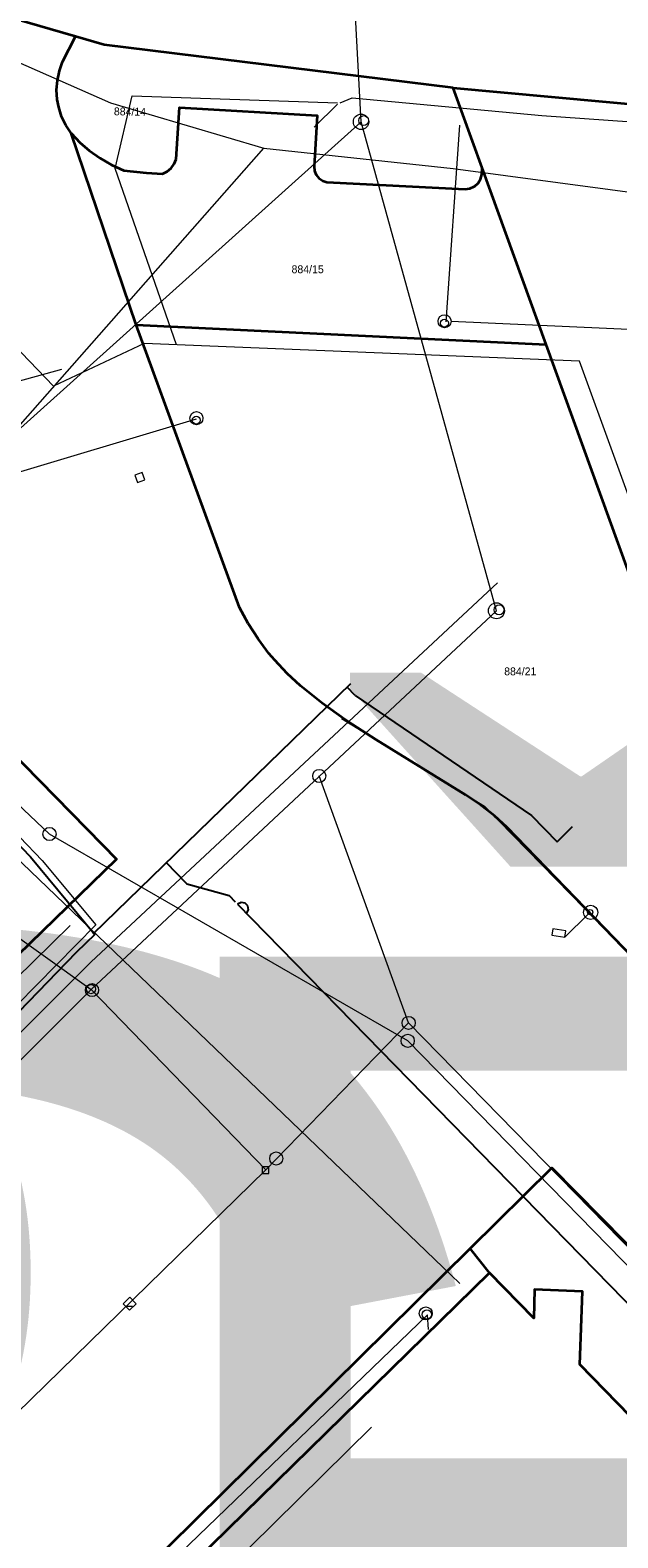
# Model space of a CAD drawing. Header units: millimetres. Extents: x -526943 to -525788, y -1144876 to -1129089.
# Tile 130 of 134: x -526773 to -526729, y -1129301 to -1129186. Entities that reach past the tile are written whole.
import ezdxf
from ezdxf.enums import TextEntityAlignment as Align

# ---------------------------------------------------------------- set-up
doc = ezdxf.new("R2010")
doc.units = ezdxf.units.MM
doc.header["$LTSCALE"] = 12
for name, color, linetype, lineweight in [('IS_sdelovaci - nezamer poloha CETIN', 132, 'EL_VEDENI_SLABOPROUD_PODZ', 0), ('IS_sdelovací CETIN', 6, 'EL_VEDENI_SLABOPROUD_PODZ', 0), ('ISa_destova_kanalizace', 6, 'KANALIZACE_DESTOVA_PODZ', 0), ('ISa_NN', 6, 'EL_VEDENI_NN_PODZ', 0), ('ISa_plyn_podzem_STL', 6, 'PLYN_POTRUBI_ST_PODZ', 0), ('ISa_splaskova_kanalizace', 6, 'KANALIZACE_SPLASKOVA_PODZ', 0), ('KN tlusta', 170, 'Continuous', 35), ('text', 6, 'Continuous', 9)]:
    doc.layers.add(name, color=color, linetype=linetype, lineweight=lineweight)
doc.layers.add('ISa_Vodovod', color=6, linetype='VODA_PITNA_PODZ')
doc.layers.add('Parc. č.', color=170, linetype='Continuous')
doc.styles.add('laplan', font='txt', dxfattribs={"height": 0.002})
doc.linetypes.add('EL_VEDENI_NN_PODZ', pattern='A,35,-15,[109,CADKON.SHX,S=5,R=0,X=0,Y=0],-50', length=100)
doc.linetypes.add('EL_VEDENI_SLABOPROUD_PODZ', pattern='A,10,-30,[116,CADKON.SHX,S=5,R=0,X=0,Y=0],-35,10,-10', length=95)
doc.linetypes.add('KANALIZACE_DESTOVA_PODZ', pattern='A,35,-15,[102,CADKON.SHX,S=5,R=0,X=0,Y=5],-5,[106,CADKON.SHX,S=5,R=0,X=10,Y=0],30,-15', length=100)
doc.linetypes.add('KANALIZACE_SPLASKOVA_PODZ', pattern='A,35,-15,[102,CADKON.SHX,S=5,R=0,X=0,Y=5],-5,[102,CADKON.SHX,S=5,R=0,X=20,Y=5],30,-15', length=100)
doc.linetypes.add('PLYN_POTRUBI_ST_PODZ', pattern='A,35,-15,[113,CADKON.SHX,S=5,R=0,X=0,Y=0],-50', length=100)
doc.linetypes.add('VODA_PITNA_PODZ', pattern='A,35,-15,[117,CADKON.SHX,S=1.25,R=0,X=0,Y=0],-50', length=100)

msp = doc.modelspace()

# ---------------------------------------------------------------- linework, layer by layer
at = {"layer": 'IS_sdelovací CETIN', "ltscale": 0.003, "flags": 128}
msp.add_lwpolyline([(-526778.916, -1129186.548), (-526777.69, -1129187.19), (-526767.35, -1129191.74), (-526755.65, -1129195.19)], dxfattribs=at)
at = {"layer": 'ISa_destova_kanalizace', "ltscale": 0.002}
for p, q in [((-526748.239, -1129193.184), (-526749.74, -1129165.09)), ((-526779.71, -1129221.48), (-526748.239, -1129193.184)), ((-526740.743, -1129193.437), (-526741.767, -1129208.426)), ((-526709.84, -1129209.833), (-526741.37, -1129208.397)), ((-526779.71, -1129221.48), (-526760.78, -1129215.819)), ((-526764.933, -1129219.899), (-526765.497, -1129220.104)), ((-526765.497, -1129220.104), (-526765.291, -1129220.668)), ((-526765.291, -1129220.668), (-526764.728, -1129220.462)), ((-526764.728, -1129220.462), (-526764.933, -1129219.899))]:
    msp.add_line(p, q, dxfattribs=at)
at = {"layer": 'ISa_destova_kanalizace', "linetype": 'Continuous', "ltscale": 0.002}
for centre, radius in [((-526748.239, -1129193.184), 0.589), ((-526748.04, -1129193.09), 0.375), ((-526741.87, -1129208.38), 0.5), ((-526741.884, -1129208.529), 0.3), ((-526760.79, -1129215.77), 0.5), ((-526760.804, -1129215.919), 0.3)]:
    msp.add_circle(centre, radius, dxfattribs=at)
at = {"layer": 'ISa_NN', "ltscale": 0.002}
for p, q in [((-526766.976, -1129196.742), (-526765.69, -1129191.194)), ((-526765.69, -1129191.194), (-526750.035, -1129191.749)), ((-526751.819, -1129193.599), (-526750.035, -1129191.848)), ((-526749.83, -1129191.746), (-526748.929, -1129191.366)), ((-526748.929, -1129191.366), (-526734.45, -1129192.694)), ((-526734.45, -1129192.694), (-526721.232, -1129193.653)), ((-526762.315, -1129210.168), (-526766.976, -1129196.742)), ((-526777.925, -1129206.846), (-526771.682, -1129213.337)), ((-526764.778, -1129210.068), (-526771.682, -1129213.337)), ((-526731.581, -1129211.414), (-526764.778, -1129210.068))]:
    msp.add_line(p, q, dxfattribs=at)
at = {"layer": 'ISa_splaskova_kanalizace', "ltscale": 0.002}
msp.add_line((-526771.076, -1129212.047), (-526781.91, -1129215.062), dxfattribs=at)
at = {"layer": 'KN tlusta', "linetype": 'Continuous'}
for p, q in [((-526770.99, -1129188.62), (-526770, -1129186.68)), ((-526767.81, -1129187.32), (-526770, -1129186.68)), ((-526741.23, -1129190.6), (-526767.81, -1129187.32)), ((-526739.02, -1129196.69), (-526741.23, -1129190.6)), ((-526741.23, -1129190.6), (-526703.74, -1129194.032)), ((-526765.38, -1129208.65), (-526770.34, -1129194.04)), ((-526739.04, -1129197.21), (-526739.02, -1129196.69)), ((-526734.14, -1129210.15), (-526739.02, -1129196.69)), ((-526750.84, -1129197.78), (-526740.3, -1129198.31)), ((-526757.51, -1129230.2), (-526765.38, -1129208.65)), ((-526765.38, -1129208.65), (-526734.14, -1129210.15)), ((-526740.27, -1129244.47), (-526747.11, -1129240.25)), ((-526723.86, -1129260.67), (-526737.13, -1129246.93)), ((-526774.8, -1129313.45), (-526739.93, -1129279.04)), ((-526738.45, -1129280.88), (-526739.93, -1129279.04))]:
    msp.add_line(p, q, dxfattribs=at)
for points in [[(-526770, -1129186.68), (-526783.01, -1129182.89), (-526784.84, -1129182.18)], [(-526770.34, -1129194.04), (-526770.744, -1129193.43), (-526771.062, -1129192.77), (-526771.287, -1129192.073), (-526771.398, -1129191.485), (-526771.445, -1129190.755), (-526771.391, -1129190.025), (-526771.238, -1129189.309), (-526770.99, -1129188.62)], [(-526762.33, -1129196.02), (-526762.09, -1129192.09), (-526751.58, -1129192.71), (-526751.82, -1129196.59)], [(-526770.34, -1129194.04), (-526769.642, -1129194.774), (-526768.953, -1129195.374), (-526768.13, -1129195.965), (-526767.253, -1129196.472), (-526766.33, -1129196.89)], [(-526763.37, -1129197.15), (-526763.008, -1129196.969), (-526762.718, -1129196.723), (-526762.48, -1129196.396), (-526762.33, -1129196.02)], [(-526766.33, -1129196.89), (-526764.6, -1129197.07), (-526763.37, -1129197.15)], [(-526751.82, -1129196.59), (-526751.781, -1129196.929), (-526751.661, -1129197.216), (-526751.447, -1129197.483), (-526751.166, -1129197.676), (-526750.84, -1129197.78)], [(-526740.3, -1129198.31), (-526739.949, -1129198.265), (-526739.625, -1129198.124), (-526739.576, -1129198.092), (-526739.315, -1129197.853), (-526739.132, -1129197.551), (-526739.04, -1129197.21)], [(-526703.74, -1129285.901), (-526721.68, -1129244.48), (-526734.14, -1129210.15)], [(-526799.77, -1129239.67), (-526787.92, -1129227.94), (-526785.99, -1129229.9), (-526767.94, -1129248.28), (-526766.88, -1129249.36), (-526781.04, -1129263.11)], [(-526747.11, -1129240.25), (-526748.902, -1129239.118), (-526749.485, -1129238.724), (-526751.203, -1129237.482), (-526752.86, -1129236.16), (-526753.878, -1129235.218), (-526754.825, -1129234.206), (-526755.259, -1129233.69), (-526756.092, -1129232.582), (-526756.844, -1129231.416), (-526757.51, -1129230.2)], [(-526737.13, -1129246.93), (-526738.069, -1129246.06), (-526738.189, -1129245.957), (-526739.201, -1129245.173), (-526740.27, -1129244.47)], [(-526739.93, -1129279.04), (-526733.69, -1129272.89), (-526718.93, -1129287.85)], [(-526738.45, -1129280.88), (-526764.65, -1129306.54), (-526743.16, -1129328.56), (-526716.94, -1129302.84), (-526719.03, -1129300.73)], [(-526719.03, -1129300.73), (-526720.25, -1129299.47), (-526720.3, -1129293.55), (-526723.92, -1129293.57), (-526723.9, -1129295.76), (-526731.57, -1129287.87), (-526731.36, -1129282.31), (-526735.01, -1129282.16), (-526735.06, -1129284.35), (-526738.45, -1129280.88)]]:
    msp.add_lwpolyline(points, dxfattribs=at)

# ---------------------------------------------------------------- texts
at = {"layer": 'Parc. č.', "style": 'laplan'}
msp.add_text('884/14', height=0.6, rotation=359, dxfattribs=at).set_placement((-526765.859, -1129192.706), align=Align.CENTER)
for s, p in [('884/15', (-526752.311, -1129204.72)), ('884/21', (-526736.103, -1129235.36))]:
    msp.add_text(s, height=0.6, dxfattribs=at).set_placement(p, align=Align.CENTER)

# ---------------------------------------------------------------- next in the draw order: texts
at = {"layer": 'text', "insert": (-526839.245, -1129256.802), "char_height": 0.4, "width": 4.56759, "attachment_point": 1, "style": 'laplan', "bg_fill": 3, "box_fill_scale": 1.1, "bg_fill_color": 256, "bg_fill_transparency": 0}
msp.add_mtext('\\pi0.1098;{\\H200x;PŘÍSTAVBA HALY}', dxfattribs=at)

# ---------------------------------------------------------------- next in the draw order: linework, layer by layer
at = {"layer": 'IS_sdelovaci - nezamer poloha CETIN', "ltscale": 0.002, "flags": 128}
msp.add_lwpolyline([(-526793.331, -1129237.942), (-526755.65, -1129195.19)], dxfattribs=at)
at = {"layer": 'ISa_destova_kanalizace', "ltscale": 0.002}
msp.add_line((-526737.92, -1129230.44), (-526748.239, -1129193.184), dxfattribs=at)
at = {"layer": 'ISa_destova_kanalizace', "linetype": 'Continuous', "ltscale": 0.002}
for centre, radius in [((-526737.92, -1129230.44), 0.608), ((-526737.718, -1129230.372), 0.375), ((-526751.428, -1129243.029), 0.5), ((-526771.986, -1129247.453), 0.5)]:
    msp.add_circle(centre, radius, dxfattribs=at)
at = {"layer": 'ISa_NN', "ltscale": 0.002}
for p, q in [((-526749.74, -1129238.638), (-526738.842, -1129245.328)), ((-526738.842, -1129245.328), (-526731.215, -1129253.125))]:
    msp.add_line(p, q, dxfattribs=at)
at = {"layer": 'ISa_plyn_podzem_STL', "ltscale": 0.002}
msp.add_line((-526778.05, -1129243.75), (-526772.54, -1129249.48), dxfattribs=at)
at = {"layer": 'ISa_splaskova_kanalizace', "ltscale": 0.002}
msp.add_line((-526771.988, -1129247.452), (-526789.17, -1129231.26), dxfattribs=at)
at = {"layer": 'ISa_Vodovod', "ltscale": 0.002}
for p, q in [((-526748.689, -1129236.888), (-526749.304, -1129236.255)), ((-526748.689, -1129236.888), (-526735.249, -1129246.034)), ((-526778.03, -1129244.45), (-526773.44, -1129249.19)), ((-526735.249, -1129246.034), (-526733.295, -1129248.04)), ((-526733.295, -1129248.04), (-526732.113, -1129246.888)), ((-526763.12, -1129249.602), (-526761.511, -1129251.248)), ((-526761.511, -1129251.248), (-526758.3, -1129252.147)), ((-526758.3, -1129252.147), (-526757.835, -1129252.623)), ((-526757.376, -1129252.663), (-526757.66, -1129252.802)), ((-526757.076, -1129252.72), (-526757.376, -1129252.663)), ((-526756.866, -1129252.934), (-526757.076, -1129252.72)), ((-526756.816, -1129253.235), (-526756.866, -1129252.934))]:
    msp.add_line(p, q, dxfattribs=at)

# ---------------------------------------------------------------- next in the draw order: texts
at = {"layer": 'text', "insert": (-526838.33, -1129256.088), "char_height": 0.6, "width": 2.57861, "attachment_point": 1, "style": 'laplan', "bg_fill": 3, "box_fill_scale": 1.1, "bg_fill_color": 256, "bg_fill_transparency": 0}
msp.add_mtext('\\pi0.23416;{\\H200x;SO.01}', dxfattribs=at)

# ---------------------------------------------------------------- next in the draw order: linework, layer by layer
at = {"layer": 'IS_sdelovaci - nezamer poloha CETIN', "ltscale": 0.002, "flags": 128}
msp.add_lwpolyline([(-526740.72, -1129281.7), (-526779.224, -1129244.737), (-526793.112, -1129228.571)], dxfattribs=at)
at = {"layer": 'IS_sdelovací CETIN', "ltscale": 0.003, "flags": 128}
msp.add_lwpolyline([(-526755.65, -1129195.19), (-526741.22, -1129196.75), (-526721.27, -1129199.4), (-526716.08, -1129200.15), (-526707.2, -1129201.46), (-526694.09, -1129206.62), (-526690.52, -1129208.49), (-526685.69, -1129212.96), (-526677.09, -1129224.13), (-526671.18, -1129234.55), (-526662.74, -1129252.41), (-526653.5, -1129273.401)], dxfattribs=at)
at = {"layer": 'ISa_destova_kanalizace', "ltscale": 0.002}
for p, q in [((-526768.82, -1129259.31), (-526737.92, -1129230.44)), ((-526744.614, -1129261.849), (-526751.428, -1129243.029)), ((-526780.06, -1129251.27), (-526768.82, -1129259.31)), ((-526800.23, -1129290.59), (-526768.82, -1129259.31)), ((-526755.496, -1129273.035), (-526768.82, -1129259.294)), ((-526755.53, -1129273.07), (-526744.614, -1129261.849)), ((-526709.289, -1129297.982), (-526744.614, -1129261.849)), ((-526775.623, -1129292.71), (-526755.53, -1129273.07)), ((-526755.78, -1129272.82), (-526755.78, -1129273.32)), ((-526755.28, -1129272.82), (-526755.78, -1129272.82)), ((-526755.78, -1129273.32), (-526755.28, -1129273.32)), ((-526755.28, -1129273.32), (-526755.28, -1129272.82)), ((-526765.87, -1129282.751), (-526766.37, -1129283.241)), ((-526766.37, -1129283.241), (-526765.88, -1129283.742)), ((-526766.15, -1129283.44), (-526765.65, -1129283.44)), ((-526765.88, -1129283.742), (-526765.38, -1129283.252)), ((-526765.38, -1129283.252), (-526765.87, -1129282.751)), ((-526743.18, -1129284.1), (-526766.84, -1129306.86)), ((-526743.09, -1129285.218), (-526743.18, -1129284.1))]:
    msp.add_line(p, q, dxfattribs=at)
at = {"layer": 'ISa_destova_kanalizace', "linetype": 'Continuous', "ltscale": 0.002}
for centre, radius in [((-526730.738, -1129253.425), 0.544), ((-526768.748, -1129259.345), 0.5), ((-526768.829, -1129259.269), 0.35), ((-526743.308, -1129283.982), 0.5), ((-526743.222, -1129284.064), 0.35), ((-526743.222, -1129284.064), 0.35)]:
    msp.add_circle(centre, radius, dxfattribs=at)
at = {"layer": 'ISa_destova_kanalizace', "ltscale": 0.002}
msp.add_circle((-526744.614, -1129261.849), 0.5, dxfattribs=at)
at = {"layer": 'ISa_NN', "ltscale": 0.002}
for p, q in [((-526713.993, -1129259.943), (-526731.581, -1129211.414)), ((-526768.81, -1129257.2), (-526737.841, -1129228.32)), ((-526732.702, -1129255.3), (-526730.917, -1129253.549)), ((-526730.5, -1129253.856), (-526713.555, -1129271.445)), ((-526800.766, -1129284.198), (-526770.415, -1129254.425)), ((-526733.624, -1129254.686), (-526733.69, -1129255.155)), ((-526732.634, -1129254.83), (-526733.624, -1129254.686)), ((-526732.702, -1129255.3), (-526732.634, -1129254.83)), ((-526733.69, -1129255.155), (-526732.702, -1129255.3)), ((-526800.17, -1129288.449), (-526768.81, -1129257.2)), ((-526770.214, -1129315.083), (-526747.438, -1129292.647))]:
    msp.add_line(p, q, dxfattribs=at)
msp.add_circle((-526730.774, -1129253.409), 0.2, dxfattribs=at)
at = {"layer": 'ISa_plyn_podzem_STL', "ltscale": 0.002}
for p in [(-526772.54, -1129249.48), (-526779.683, -1129265.776)]:
    msp.add_line(p, (-526768.45, -1129254.36), dxfattribs=at)
at = {"layer": 'ISa_splaskova_kanalizace', "ltscale": 0.002}
for p, q in [((-526744.684, -1129263.209), (-526771.986, -1129247.453)), ((-526709.306, -1129299.397), (-526744.684, -1129263.209))]:
    msp.add_line(p, q, dxfattribs=at)
msp.add_circle((-526744.684, -1129263.209), 0.5, dxfattribs=at)
at = {"layer": 'ISa_splaskova_kanalizace', "linetype": 'ByBlock', "ltscale": 0.002}
msp.add_circle((-526754.705, -1129272.177), 0.5, dxfattribs=at)
at = {"layer": 'ISa_Vodovod', "ltscale": 0.002}
for p, q in [((-526768.654, -1129255.054), (-526749.021, -1129235.98)), ((-526773.44, -1129249.19), (-526768.53, -1129255.11)), ((-526757.66, -1129252.802), (-526708.743, -1129302.834)), ((-526756.961, -1129253.517), (-526756.816, -1129253.235)), ((-526768.53, -1129255.11), (-526769.95, -1129256.49)), ((-526769.95, -1129256.49), (-526774.33, -1129260.99))]:
    msp.add_line(p, q, dxfattribs=at)

doc.saveas('drawing.dxf')
